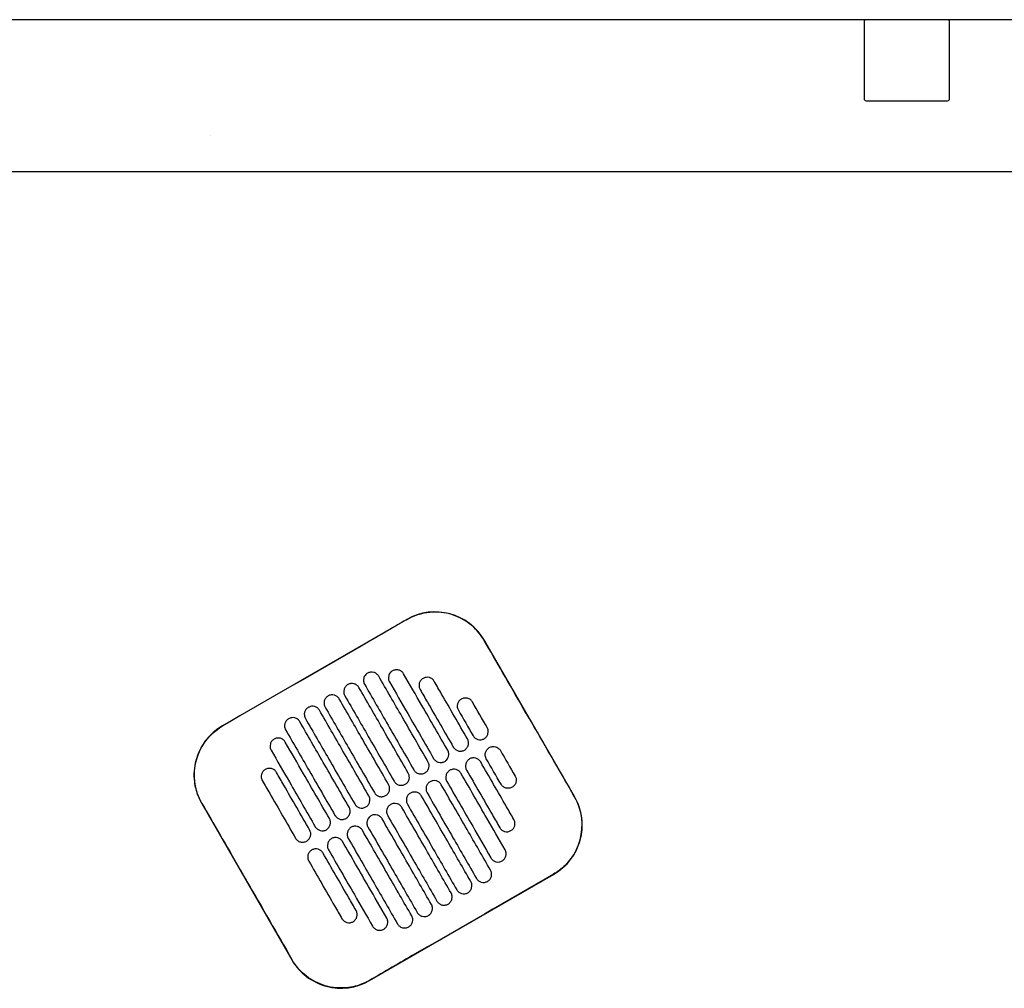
# Model space of a CAD drawing. Header units: metres. Extents: x 15.2 to 54.2, y -39.7 to 1.1.
# Tile 129 of 256: x 36 to 36.5, y -37.3 to -36.8. Entities that reach past the tile are written whole.
import ezdxf

# ---------------------------------------------------------------- set-up
doc = ezdxf.new("R2010")
doc.units = ezdxf.units.M
doc.header["$MEASUREMENT"] = 0
doc.layers.add('2D', color=252, linetype='Continuous')
doc.layers.add('3D_QYOS_PANEL_INTERIOR', color=91, linetype='Continuous')

# ---------------------------------------------------------------- blocks, each defined once
blk = doc.blocks.new('2D_QYOS_600')
for p, q in [((1.66604, 0.00005), (0.77396, 0.00005)), ((1.70904, 0.00005), (1.66604, 0.00005)), ((1.70904, 0.00005), (1.70904, 0.00005)), ((2.36149, 0), (1.70935, 0)), ((1.66504, -0.00095), (1.66504, -0.04165)), ((1.66504, -0.00095), (1.66504, -0.04165)), ((1.71004, -0.04165), (1.71004, -0.00095)), ((1.71004, -0.04165), (1.71004, -0.00095)), ((1.66604, -0.04265), (1.70904, -0.04265)), ((1.70904, -0.04265), (1.70904, -0.04265)), ((0.0795, -0.08), (2.36049, -0.08)), ((1.42396, -0.31597), (1.32693, -0.37192)), ((1.51239, -0.40926), (1.46493, -0.32697)), ((1.31593, -0.4129), (1.3634, -0.49519)), ((1.40437, -0.50619), (1.50139, -0.45024))]:
    blk.add_line(p, q)
for centre, radius, start, end in [((1.66604, -0.00095), 0.001, 90, 180), ((1.66604, -0.00095), 0.001, 90, 180), ((1.70904, -0.00095), 0.001, 0, 90), ((1.70904, -0.00095), 0.001, 0, 90), ((1.66604, -0.04165), 0.001, 180, 270), ((1.66604, -0.04165), 0.001, 180, 270), ((1.70904, -0.04165), 0.001, 270, 0), ((1.70904, -0.04165), 0.001, 270, 0), ((1.43894, -0.34196), 0.03, 29.973, 119.973), ((1.34192, -0.39791), 0.03, 119.973, 209.973), ((1.4864, -0.42425), 0.03, 299.973, 29.973), ((1.38938, -0.48021), 0.03, 209.973, 299.973)]:
    blk.add_arc(centre, radius, start, end)
for points, knots in [([(1.42401, -0.31606), (1.41612, -0.32062), (1.40792, -0.32535), (1.37561, -0.34399), (1.3513, -0.35801), (1.32699, -0.37202)], [-3.18138, -3.18138, -3.18138, -3.18138, -2.673929, -2.673929, -1.133377, -1.133377, -1.133377, -1.133377]), ([(1.46484, -0.32702), (1.46445, -0.32636), (1.46405, -0.32572), (1.46161, -0.32215), (1.4591, -0.3196), (1.45325, -0.31546), (1.44995, -0.31393), (1.4426, -0.31202), (1.43857, -0.3118), (1.43088, -0.31292), (1.42728, -0.31417), (1.42401, -0.31606)], [-8.20809, -8.20809, -8.20809, -8.20809, -7.978943, -7.978943, -6.912231, -6.912231, -5.830065, -5.830065, -4.632711, -4.632711, -3.498654, -3.498654, -3.498654, -3.498654]), ([(1.48856, -0.36818), (1.48762, -0.36655), (1.48668, -0.36493), (1.47773, -0.34941), (1.47117, -0.33801), (1.46484, -0.32702)], [-12.071476, -12.071476, -12.071476, -12.071476, -11.509189, -11.509189, -6.696301, -6.696301, -6.696301, -6.696301]), ([(1.42234, -0.3446), (1.4221, -0.34417), (1.42173, -0.34371), (1.42078, -0.34299), (1.42029, -0.34275), (1.41921, -0.34245), (1.41864, -0.34241), (1.41744, -0.34257), (1.4169, -0.34278), (1.41647, -0.34303)], [-0.5514248, -0.5514248, -0.5514248, -0.5514248, -0.4031161, -0.4031161, -0.2776965, -0.2776965, -0.1471644, -0.1471644, 0, 0, 0, 0]), ([(1.40333, -0.34426), (1.40291, -0.3445), (1.40244, -0.34487), (1.40172, -0.34582), (1.40147, -0.34632), (1.40118, -0.34739), (1.40114, -0.34796), (1.40129, -0.34916), (1.4015, -0.3497), (1.40175, -0.35012)], [-0.5552876, -0.5552876, -0.5552876, -0.5552876, -0.4045446, -0.4045446, -0.2782629, -0.2782629, -0.1472212, -0.1472212, 0, 0, 0, 0]), ([(1.4092, -0.34583), (1.40896, -0.34541), (1.40859, -0.34494), (1.40764, -0.34422), (1.40714, -0.34398), (1.40607, -0.34368), (1.4055, -0.34364), (1.4043, -0.3438), (1.40375, -0.34401), (1.40333, -0.34426)], [-0.5514378, -0.5514378, -0.5514378, -0.5514378, -0.4031217, -0.4031217, -0.2776979, -0.2776979, -0.1471642, -0.1471642, 0, 0, 0, 0]), ([(1.43518, -0.39088), (1.43064, -0.38301), (1.42611, -0.37514), (1.41744, -0.36012), (1.41332, -0.35298), (1.4092, -0.34583)], [0.699452, 0.699452, 0.699452, 0.699452, 3.425292, 3.425292, 5.900643, 5.900643, 5.900643, 5.900643]), ([(1.41647, -0.34303), (1.41605, -0.34327), (1.41558, -0.34364), (1.41486, -0.34459), (1.41462, -0.34509), (1.41432, -0.34616), (1.41428, -0.34673), (1.41443, -0.34792), (1.41465, -0.34847), (1.41489, -0.34889)], [-0.5553003, -0.5553003, -0.5553003, -0.5553003, -0.4045497, -0.4045497, -0.2782639, -0.2782639, -0.1472208, -0.1472208, 0, 0, 0, 0]), ([(1.44558, -0.38489), (1.44104, -0.37702), (1.4365, -0.36915), (1.42876, -0.35572), (1.42555, -0.35016), (1.42234, -0.3446)], [0.699452, 0.699452, 0.699452, 0.699452, 3.42526, 3.42526, 5.350619, 5.350619, 5.350619, 5.350619]), ([(1.43261, -0.34699), (1.43219, -0.34724), (1.43172, -0.3476), (1.431, -0.34856), (1.43076, -0.34906), (1.43046, -0.35013), (1.43042, -0.3507), (1.43057, -0.35189), (1.43079, -0.35244), (1.43103, -0.35286)], [-0.5553353, -0.5553353, -0.5553353, -0.5553353, -0.4045593, -0.4045593, -0.278267, -0.278267, -0.1472205, -0.1472205, 0, 0, 0, 0]), ([(1.43848, -0.34856), (1.43824, -0.34814), (1.43787, -0.34768), (1.43692, -0.34696), (1.43643, -0.34671), (1.43536, -0.34642), (1.43478, -0.34638), (1.43358, -0.34653), (1.43304, -0.34675), (1.43261, -0.34699)], [-0.5513875, -0.5513875, -0.5513875, -0.5513875, -0.4031047, -0.4031047, -0.2776919, -0.2776919, -0.1471638, -0.1471638, 0, 0, 0, 0]), ([(1.39293, -0.35025), (1.39251, -0.3505), (1.39205, -0.35086), (1.39132, -0.35182), (1.39108, -0.35231), (1.39078, -0.35339), (1.39074, -0.35396), (1.3909, -0.35515), (1.39111, -0.35569), (1.39135, -0.35612)], [-0.5552953, -0.5552953, -0.5552953, -0.5552953, -0.4045437, -0.4045437, -0.2782634, -0.2782634, -0.1472215, -0.1472215, 0, 0, 0, 0]), ([(1.3988, -0.35182), (1.39856, -0.3514), (1.39819, -0.35094), (1.39725, -0.35022), (1.39675, -0.34997), (1.39568, -0.34968), (1.3951, -0.34964), (1.39391, -0.34979), (1.39336, -0.35001), (1.39293, -0.35025)], [-0.5514274, -0.5514274, -0.5514274, -0.5514274, -0.4031209, -0.4031209, -0.2776962, -0.2776962, -0.1471634, -0.1471634, 0, 0, 0, 0]), ([(1.42479, -0.39688), (1.42025, -0.38901), (1.41571, -0.38114), (1.40705, -0.36612), (1.40293, -0.35897), (1.3988, -0.35182)], [0.699452, 0.699452, 0.699452, 0.699452, 3.425313, 3.425313, 5.900643, 5.900643, 5.900643, 5.900643]), ([(1.40175, -0.35012), (1.40587, -0.35727), (1.40999, -0.36442), (1.41866, -0.37944), (1.42319, -0.38731), (1.42773, -0.39518)], [0.949973, 0.949973, 0.949973, 0.949973, 3.425307, 3.425307, 6.151164, 6.151164, 6.151164, 6.151164]), ([(1.41489, -0.34889), (1.4181, -0.35445), (1.42131, -0.36001), (1.42905, -0.37344), (1.43359, -0.38131), (1.43813, -0.38918)], [1.499949, 1.499949, 1.499949, 1.499949, 3.425284, 3.425284, 6.151116, 6.151116, 6.151116, 6.151116]), ([(1.45597, -0.37889), (1.45144, -0.37102), (1.4469, -0.36315), (1.44107, -0.35304), (1.43977, -0.3508), (1.43848, -0.34856)], [0.699452, 0.699452, 0.699452, 0.699452, 3.425217, 3.425217, 4.200582, 4.200582, 4.200582, 4.200582]), ([(1.38254, -0.35625), (1.38212, -0.35649), (1.38165, -0.35686), (1.38093, -0.35781), (1.38068, -0.35831), (1.38039, -0.35938), (1.38035, -0.35995), (1.3805, -0.36115), (1.38071, -0.36169), (1.38096, -0.36211)], [-0.5553076, -0.5553076, -0.5553076, -0.5553076, -0.4045445, -0.4045445, -0.2782646, -0.2782646, -0.1472219, -0.1472219, 0, 0, 0, 0]), ([(1.38841, -0.35782), (1.38817, -0.3574), (1.3878, -0.35693), (1.38685, -0.35621), (1.38635, -0.35597), (1.38528, -0.35567), (1.38471, -0.35563), (1.38351, -0.35579), (1.38296, -0.356), (1.38254, -0.35625)], [-0.5514139, -0.5514139, -0.5514139, -0.5514139, -0.4031194, -0.4031194, -0.2776944, -0.2776944, -0.1471626, -0.1471626, 0, 0, 0, 0]), ([(1.41439, -0.40287), (1.40985, -0.395), (1.40532, -0.38713), (1.39665, -0.37211), (1.39253, -0.36497), (1.38841, -0.35782)], [0.699452, 0.699452, 0.699452, 0.699452, 3.425322, 3.425322, 5.900643, 5.900643, 5.900643, 5.900643]), ([(1.39135, -0.35612), (1.39548, -0.36327), (1.3996, -0.37041), (1.40826, -0.38543), (1.4128, -0.3933), (1.41734, -0.40117)], [0.949998, 0.949998, 0.949998, 0.949998, 3.42532, 3.42532, 6.151189, 6.151189, 6.151189, 6.151189]), ([(1.43103, -0.35286), (1.43232, -0.3551), (1.43362, -0.35734), (1.43945, -0.36745), (1.44399, -0.37532), (1.44852, -0.38319)], [2.649916, 2.649916, 2.649916, 2.649916, 3.425249, 3.425249, 6.151046, 6.151046, 6.151046, 6.151046]), ([(1.45275, -0.35789), (1.45233, -0.35813), (1.45186, -0.3585), (1.45114, -0.35946), (1.45089, -0.35995), (1.4506, -0.36102), (1.45056, -0.3616), (1.45071, -0.36279), (1.45093, -0.36333), (1.45117, -0.36376)], [-0.5553938, -0.5553938, -0.5553938, -0.5553938, -0.4045733, -0.4045733, -0.2782728, -0.2782728, -0.147221, -0.147221, 0, 0, 0, 0]), ([(1.45862, -0.35946), (1.45838, -0.35904), (1.45801, -0.35858), (1.45706, -0.35786), (1.45656, -0.35761), (1.45549, -0.35732), (1.45492, -0.35728), (1.45372, -0.35743), (1.45317, -0.35764), (1.45275, -0.35789)], [-0.5513269, -0.5513269, -0.5513269, -0.5513269, -0.4030891, -0.4030891, -0.2776846, -0.2776846, -0.1471626, -0.1471626, 0, 0, 0, 0]), ([(1.37214, -0.36224), (1.37172, -0.36249), (1.37126, -0.36285), (1.37053, -0.36381), (1.37029, -0.3643), (1.36999, -0.36538), (1.36995, -0.36595), (1.37011, -0.36714), (1.37032, -0.36769), (1.37056, -0.36811)], [-0.5553245, -0.5553245, -0.5553245, -0.5553245, -0.4045471, -0.4045471, -0.2782667, -0.2782667, -0.1472226, -0.1472226, 0, 0, 0, 0]), ([(1.37801, -0.36381), (1.37777, -0.36339), (1.3774, -0.36293), (1.37646, -0.36221), (1.37596, -0.36196), (1.37489, -0.36167), (1.37431, -0.36163), (1.37312, -0.36178), (1.37257, -0.362), (1.37214, -0.36224)], [-0.551397, -0.551397, -0.551397, -0.551397, -0.4031173, -0.4031173, -0.2776925, -0.2776925, -0.1471621, -0.1471621, 0, 0, 0, 0]), ([(1.38096, -0.36211), (1.38508, -0.36926), (1.3892, -0.37641), (1.39787, -0.39143), (1.4024, -0.3993), (1.40694, -0.40717)], [0.950001, 0.950001, 0.950001, 0.950001, 3.425322, 3.425322, 6.151192, 6.151192, 6.151192, 6.151192]), ([(1.36175, -0.36824), (1.36133, -0.36848), (1.36086, -0.36885), (1.36014, -0.3698), (1.35989, -0.3703), (1.3596, -0.37137), (1.35956, -0.37194), (1.35971, -0.37314), (1.35992, -0.37368), (1.36017, -0.37411)], [-0.5553462, -0.5553462, -0.5553462, -0.5553462, -0.4045514, -0.4045514, -0.2782696, -0.2782696, -0.1472236, -0.1472236, 0, 0, 0, 0]), ([(1.36762, -0.36981), (1.36738, -0.36939), (1.36701, -0.36892), (1.36606, -0.3682), (1.36556, -0.36796), (1.36449, -0.36766), (1.36392, -0.36762), (1.36272, -0.36778), (1.36217, -0.36799), (1.36175, -0.36824)], [-0.551377, -0.551377, -0.551377, -0.551377, -0.4031143, -0.4031143, -0.2776905, -0.2776905, -0.1471617, -0.1471617, 0, 0, 0, 0]), ([(1.37056, -0.36811), (1.37469, -0.37526), (1.37881, -0.3824), (1.38747, -0.39742), (1.39201, -0.40529), (1.39655, -0.41317)], [0.949982, 0.949982, 0.949982, 0.949982, 3.425312, 3.425312, 6.151173, 6.151173, 6.151173, 6.151173]), ([(1.404, -0.40887), (1.39946, -0.401), (1.39492, -0.39313), (1.38626, -0.37811), (1.38214, -0.37096), (1.37801, -0.36381)], [0.699452, 0.699452, 0.699452, 0.699452, 3.425321, 3.425321, 5.900643, 5.900643, 5.900643, 5.900643]), ([(1.31603, -0.41284), (1.31529, -0.41156), (1.31465, -0.41023), (1.31317, -0.40648), (1.31255, -0.40401), (1.31224, -0.40148), (1.31178, -0.39768), (1.31206, -0.39383), (1.31405, -0.38644), (1.31575, -0.38298), (1.32037, -0.37684), (1.32327, -0.37423), (1.32672, -0.37217), (1.32685, -0.3721), (1.32699, -0.37202)], [17.619777, 17.619777, 17.619777, 17.619777, 18.064718, 18.064718, 18.827754, 18.827754, 18.827754, 19.97637, 19.97637, 21.122539, 21.122539, 22.281306, 22.281306, 22.328075, 22.328075, 22.328075, 22.328075]), ([(1.3936, -0.41486), (1.38906, -0.40699), (1.38452, -0.39912), (1.37586, -0.3841), (1.37174, -0.37696), (1.36762, -0.36981)], [0.699452, 0.699452, 0.699452, 0.699452, 3.425308, 3.425308, 5.900643, 5.900643, 5.900643, 5.900643]), ([(1.46479, -0.37877), (1.46521, -0.37852), (1.46568, -0.37816), (1.4664, -0.3772), (1.46665, -0.3767), (1.46694, -0.37563), (1.46698, -0.37506), (1.46683, -0.37387), (1.46661, -0.37332), (1.46637, -0.3729)], [-0.5554178, -0.5554178, -0.5554178, -0.5554178, -0.4045751, -0.4045751, -0.2782741, -0.2782741, -0.1472211, -0.1472211, 0, 0, 0, 0]), ([(1.35997, -0.38057), (1.35973, -0.38015), (1.35936, -0.37968), (1.35841, -0.37896), (1.35792, -0.37872), (1.35684, -0.37842), (1.35627, -0.37838), (1.35507, -0.37854), (1.35453, -0.37875), (1.3541, -0.379)], [-0.5513421, -0.5513421, -0.5513421, -0.5513421, -0.4031061, -0.4031061, -0.2776864, -0.2776864, -0.147161, -0.147161, 0, 0, 0, 0]), ([(1.36017, -0.37411), (1.36429, -0.38125), (1.36841, -0.3884), (1.37708, -0.40342), (1.38161, -0.41129), (1.38615, -0.41916)], [0.949941, 0.949941, 0.949941, 0.949941, 3.425291, 3.425291, 6.151132, 6.151132, 6.151132, 6.151132]), ([(1.45892, -0.37719), (1.45916, -0.37762), (1.45953, -0.37808), (1.46048, -0.3788), (1.46098, -0.37905), (1.46205, -0.37934), (1.46262, -0.37938), (1.46382, -0.37923), (1.46437, -0.37901), (1.46479, -0.37877)], [-0.5512937, -0.5512937, -0.5512937, -0.5512937, -0.403082, -0.403082, -0.27768, -0.27768, -0.1471612, -0.1471612, 0, 0, 0, 0]), ([(1.3541, -0.379), (1.35368, -0.37924), (1.35321, -0.37961), (1.35249, -0.38056), (1.35224, -0.38106), (1.35195, -0.38213), (1.35191, -0.3827), (1.35206, -0.3839), (1.35228, -0.38444), (1.35252, -0.38486)], [-0.5553798, -0.5553798, -0.5553798, -0.5553798, -0.4045588, -0.4045588, -0.278273, -0.278273, -0.147224, -0.147224, 0, 0, 0, 0]), ([(1.38321, -0.42086), (1.37867, -0.41299), (1.37413, -0.40512), (1.36638, -0.39169), (1.36318, -0.38613), (1.35997, -0.38057)], [0.699452, 0.699452, 0.699452, 0.699452, 3.425284, 3.425284, 5.350619, 5.350619, 5.350619, 5.350619]), ([(1.44852, -0.38319), (1.44877, -0.38361), (1.44913, -0.38408), (1.45008, -0.38479), (1.45058, -0.38504), (1.45165, -0.38533), (1.45223, -0.38538), (1.45342, -0.38522), (1.45397, -0.38501), (1.45439, -0.38476)], [-0.5513071, -0.5513071, -0.5513071, -0.5513071, -0.4030846, -0.4030846, -0.2776802, -0.2776802, -0.1471604, -0.1471604, 0, 0, 0, 0]), ([(1.45439, -0.38476), (1.45482, -0.38452), (1.45528, -0.38415), (1.45601, -0.3832), (1.45625, -0.3827), (1.45655, -0.38163), (1.45659, -0.38105), (1.45643, -0.37986), (1.45622, -0.37932), (1.45597, -0.37889)], [-0.5553983, -0.5553983, -0.5553983, -0.5553983, -0.4045681, -0.4045681, -0.278271, -0.278271, -0.1472202, -0.1472202, 0, 0, 0, 0]), ([(1.46591, -0.38931), (1.46566, -0.38889), (1.46545, -0.38834), (1.4653, -0.38715), (1.46534, -0.38658), (1.46563, -0.38551), (1.46588, -0.38501), (1.4666, -0.38406), (1.46707, -0.38369), (1.46749, -0.38344)], [0, 0, 0, 0, 0.1472222, 0.1472222, 0.2782773, 0.2782773, 0.4045795, 0.4045795, 0.5554397, 0.5554397, 0.5554397, 0.5554397]), ([(1.46749, -0.38344), (1.46791, -0.3832), (1.46846, -0.38298), (1.46966, -0.38283), (1.47023, -0.38287), (1.4713, -0.38317), (1.4718, -0.38341), (1.47275, -0.38413), (1.47311, -0.38459), (1.47336, -0.38502)], [0, 0, 0, 0, 0.1471605, 0.1471605, 0.2776781, 0.2776781, 0.4030803, 0.4030803, 0.5512777, 0.5512777, 0.5512777, 0.5512777]), ([(1.35252, -0.38486), (1.35573, -0.39042), (1.35893, -0.39598), (1.36668, -0.40941), (1.37122, -0.41728), (1.37576, -0.42516)], [1.499901, 1.499901, 1.499901, 1.499901, 3.42526, 3.42526, 6.151068, 6.151068, 6.151068, 6.151068]), ([(1.444, -0.39076), (1.44442, -0.39051), (1.44489, -0.39015), (1.44561, -0.38919), (1.44586, -0.38869), (1.44615, -0.38762), (1.44619, -0.38705), (1.44604, -0.38586), (1.44582, -0.38531), (1.44558, -0.38489)], [-0.5553838, -0.5553838, -0.5553838, -0.5553838, -0.4045626, -0.4045626, -0.2782686, -0.2782686, -0.1472195, -0.1472195, 0, 0, 0, 0]), ([(1.46296, -0.39101), (1.46272, -0.39059), (1.46235, -0.39013), (1.46141, -0.38941), (1.46091, -0.38916), (1.45984, -0.38887), (1.45926, -0.38883), (1.45806, -0.38898), (1.45752, -0.38919), (1.45709, -0.38944)], [-0.5512944, -0.5512944, -0.5512944, -0.5512944, -0.4030833, -0.4030833, -0.2776787, -0.2776787, -0.1471599, -0.1471599, 0, 0, 0, 0]), ([(1.35532, -0.39653), (1.35508, -0.3961), (1.35471, -0.39564), (1.35376, -0.39492), (1.35327, -0.39467), (1.35219, -0.39438), (1.35162, -0.39434), (1.35042, -0.39449), (1.34988, -0.39471), (1.34945, -0.39495)], [-0.5513007, -0.5513007, -0.5513007, -0.5513007, -0.4030941, -0.4030941, -0.2776814, -0.2776814, -0.1471603, -0.1471603, 0, 0, 0, 0]), ([(1.4336, -0.39675), (1.43403, -0.39651), (1.43449, -0.39614), (1.43522, -0.39519), (1.43546, -0.39469), (1.43576, -0.39362), (1.4358, -0.39304), (1.43564, -0.39185), (1.43543, -0.39131), (1.43518, -0.39088)], [-0.5553742, -0.5553742, -0.5553742, -0.5553742, -0.4045587, -0.4045587, -0.278267, -0.278267, -0.1472191, -0.1472191, 0, 0, 0, 0]), ([(1.43813, -0.38918), (1.43837, -0.38961), (1.43874, -0.39007), (1.43969, -0.39079), (1.44018, -0.39104), (1.44126, -0.39133), (1.44183, -0.39137), (1.44303, -0.39122), (1.44357, -0.391), (1.444, -0.39076)], [-0.5513171, -0.5513171, -0.5513171, -0.5513171, -0.4030867, -0.4030867, -0.2776803, -0.2776803, -0.1471597, -0.1471597, 0, 0, 0, 0]), ([(1.45709, -0.38944), (1.45667, -0.38968), (1.4562, -0.39005), (1.45548, -0.39101), (1.45524, -0.3915), (1.45494, -0.39257), (1.4549, -0.39315), (1.45505, -0.39434), (1.45527, -0.39488), (1.45551, -0.39531)], [-0.5554159, -0.5554159, -0.5554159, -0.5554159, -0.4045716, -0.4045716, -0.2782736, -0.2782736, -0.1472211, -0.1472211, 0, 0, 0, 0]), ([(1.48045, -0.42134), (1.47916, -0.4191), (1.47787, -0.41686), (1.47204, -0.40675), (1.4675, -0.39888), (1.46296, -0.39101)], [2.649852, 2.649852, 2.649852, 2.649852, 3.425217, 3.425217, 6.150983, 6.150983, 6.150983, 6.150983]), ([(1.34945, -0.39495), (1.34903, -0.3952), (1.34856, -0.39556), (1.34784, -0.39652), (1.34759, -0.39702), (1.3473, -0.39809), (1.34726, -0.39866), (1.34741, -0.39985), (1.34763, -0.4004), (1.34787, -0.40082)], [-0.5554179, -0.5554179, -0.5554179, -0.5554179, -0.4045683, -0.4045683, -0.2782761, -0.2782761, -0.1472238, -0.1472238, 0, 0, 0, 0]), ([(1.37281, -0.42685), (1.36827, -0.41898), (1.36373, -0.41111), (1.3579, -0.401), (1.35661, -0.39876), (1.35532, -0.39653)], [0.699452, 0.699452, 0.699452, 0.699452, 3.425249, 3.425249, 4.200582, 4.200582, 4.200582, 4.200582]), ([(1.42321, -0.40275), (1.42363, -0.4025), (1.4241, -0.40214), (1.42482, -0.40118), (1.42507, -0.40068), (1.42536, -0.39961), (1.4254, -0.39904), (1.42525, -0.39785), (1.42503, -0.3973), (1.42479, -0.39688)], [-0.5553693, -0.5553693, -0.5553693, -0.5553693, -0.4045566, -0.4045566, -0.2782661, -0.2782661, -0.1472189, -0.1472189, 0, 0, 0, 0]), ([(1.42773, -0.39518), (1.42798, -0.3956), (1.42834, -0.39607), (1.42929, -0.39679), (1.42979, -0.39703), (1.43086, -0.39733), (1.43144, -0.39737), (1.43263, -0.39721), (1.43318, -0.397), (1.4336, -0.39675)], [-0.5513237, -0.5513237, -0.5513237, -0.5513237, -0.4030882, -0.4030882, -0.2776804, -0.2776804, -0.1471592, -0.1471592, 0, 0, 0, 0]), ([(1.4467, -0.39543), (1.44628, -0.39568), (1.44581, -0.39605), (1.44509, -0.397), (1.44484, -0.3975), (1.44455, -0.39857), (1.44451, -0.39914), (1.44466, -0.40033), (1.44487, -0.40088), (1.44512, -0.4013)], [-0.555397, -0.555397, -0.555397, -0.555397, -0.4045652, -0.4045652, -0.2782705, -0.2782705, -0.1472202, -0.1472202, 0, 0, 0, 0]), ([(1.45257, -0.39701), (1.45232, -0.39658), (1.45196, -0.39612), (1.45101, -0.3954), (1.45051, -0.39516), (1.44944, -0.39486), (1.44886, -0.39482), (1.44767, -0.39497), (1.44712, -0.39519), (1.4467, -0.39543)], [-0.5513075, -0.5513075, -0.5513075, -0.5513075, -0.4030857, -0.4030857, -0.2776792, -0.2776792, -0.1471593, -0.1471593, 0, 0, 0, 0]), ([(1.4758, -0.4373), (1.4726, -0.43174), (1.46939, -0.42618), (1.46165, -0.41275), (1.45711, -0.40488), (1.45257, -0.39701)], [1.499901, 1.499901, 1.499901, 1.499901, 3.42526, 3.42526, 6.151068, 6.151068, 6.151068, 6.151068]), ([(1.45551, -0.39531), (1.46005, -0.40318), (1.46459, -0.41105), (1.47042, -0.42116), (1.47171, -0.4234), (1.473, -0.42564)], [0.699452, 0.699452, 0.699452, 0.699452, 3.425249, 3.425249, 4.200582, 4.200582, 4.200582, 4.200582]), ([(1.48111, -0.39845), (1.48135, -0.39888), (1.48157, -0.39942), (1.48172, -0.40061), (1.48168, -0.40119), (1.48138, -0.40226), (1.48114, -0.40276), (1.48042, -0.40371), (1.47995, -0.40408), (1.47953, -0.40432)], [0, 0, 0, 0, 0.147223, 0.147223, 0.2782783, 0.2782783, 0.4045781, 0.4045781, 0.5554474, 0.5554474, 0.5554474, 0.5554474]), ([(1.34787, -0.40082), (1.34916, -0.40306), (1.35045, -0.4053), (1.35629, -0.41541), (1.36082, -0.42328), (1.36536, -0.43115)], [2.649852, 2.649852, 2.649852, 2.649852, 3.425217, 3.425217, 6.150982, 6.150982, 6.150982, 6.150982]), ([(1.41281, -0.40874), (1.41324, -0.4085), (1.4137, -0.40813), (1.41443, -0.40718), (1.41467, -0.40668), (1.41497, -0.40561), (1.41501, -0.40503), (1.41485, -0.40384), (1.41464, -0.4033), (1.41439, -0.40287)], [-0.5553691, -0.5553691, -0.5553691, -0.5553691, -0.4045561, -0.4045561, -0.278266, -0.278266, -0.1472189, -0.1472189, 0, 0, 0, 0]), ([(1.41734, -0.40117), (1.41758, -0.4016), (1.41795, -0.40206), (1.4189, -0.40278), (1.41939, -0.40303), (1.42047, -0.40332), (1.42104, -0.40336), (1.42224, -0.40321), (1.42278, -0.40299), (1.42321, -0.40275)], [-0.551327, -0.551327, -0.551327, -0.551327, -0.403089, -0.403089, -0.2776804, -0.2776804, -0.1471589, -0.1471589, 0, 0, 0, 0]), ([(1.4363, -0.40143), (1.43588, -0.40167), (1.43541, -0.40204), (1.43469, -0.403), (1.43445, -0.40349), (1.43415, -0.40456), (1.43411, -0.40514), (1.43426, -0.40633), (1.43448, -0.40687), (1.43472, -0.4073)], [-0.555383, -0.555383, -0.555383, -0.555383, -0.4045604, -0.4045604, -0.2782682, -0.2782682, -0.1472195, -0.1472195, 0, 0, 0, 0]), ([(1.44217, -0.403), (1.44193, -0.40258), (1.44156, -0.40212), (1.44061, -0.4014), (1.44012, -0.40115), (1.43905, -0.40086), (1.43847, -0.40082), (1.43727, -0.40097), (1.43673, -0.40118), (1.4363, -0.40143)], [-0.5513173, -0.5513173, -0.5513173, -0.5513173, -0.4030875, -0.4030875, -0.2776797, -0.2776797, -0.147159, -0.147159, 0, 0, 0, 0]), ([(1.46816, -0.44806), (1.46404, -0.44091), (1.45991, -0.43376), (1.45125, -0.41874), (1.44671, -0.41087), (1.44217, -0.403)], [0.949941, 0.949941, 0.949941, 0.949941, 3.425292, 3.425292, 6.151132, 6.151132, 6.151132, 6.151132]), ([(1.44512, -0.4013), (1.44966, -0.40917), (1.4542, -0.41704), (1.46194, -0.43047), (1.46515, -0.43603), (1.46835, -0.44159)], [0.699452, 0.699452, 0.699452, 0.699452, 3.425284, 3.425284, 5.350619, 5.350619, 5.350619, 5.350619]), ([(1.47953, -0.40432), (1.4791, -0.40457), (1.47856, -0.40478), (1.47736, -0.40493), (1.47679, -0.40489), (1.47571, -0.4046), (1.47522, -0.40435), (1.47427, -0.40363), (1.4739, -0.40317), (1.47366, -0.40275)], [0, 0, 0, 0, 0.1471602, 0.1471602, 0.2776775, 0.2776775, 0.4030818, 0.4030818, 0.5512681, 0.5512681, 0.5512681, 0.5512681]), ([(1.40242, -0.41474), (1.40284, -0.41449), (1.40331, -0.41413), (1.40403, -0.41317), (1.40428, -0.41267), (1.40457, -0.4116), (1.40461, -0.41103), (1.40446, -0.40984), (1.40424, -0.40929), (1.404, -0.40887)], [-0.5553737, -0.5553737, -0.5553737, -0.5553737, -0.4045574, -0.4045574, -0.2782667, -0.2782667, -0.1472191, -0.1472191, 0, 0, 0, 0]), ([(1.40694, -0.40717), (1.40719, -0.40759), (1.40755, -0.40806), (1.4085, -0.40878), (1.409, -0.40902), (1.41007, -0.40932), (1.41065, -0.40936), (1.41184, -0.4092), (1.41239, -0.40899), (1.41281, -0.40874)], [-0.551327, -0.551327, -0.551327, -0.551327, -0.4030892, -0.4030892, -0.2776802, -0.2776802, -0.1471588, -0.1471588, 0, 0, 0, 0]), ([(1.42591, -0.40742), (1.42548, -0.40767), (1.42502, -0.40804), (1.4243, -0.40899), (1.42405, -0.40949), (1.42376, -0.41056), (1.42372, -0.41113), (1.42387, -0.41232), (1.42408, -0.41287), (1.42433, -0.41329)], [-0.5553737, -0.5553737, -0.5553737, -0.5553737, -0.4045574, -0.4045574, -0.2782667, -0.2782667, -0.1472191, -0.1472191, 0, 0, 0, 0]), ([(1.43178, -0.409), (1.43153, -0.40857), (1.43117, -0.40811), (1.43022, -0.40739), (1.42972, -0.40715), (1.42865, -0.40685), (1.42807, -0.40681), (1.42688, -0.40696), (1.42633, -0.40718), (1.42591, -0.40742)], [-0.5513238, -0.5513238, -0.5513238, -0.5513238, -0.4030887, -0.4030887, -0.27768, -0.27768, -0.1471588, -0.1471588, 0, 0, 0, 0]), ([(1.45776, -0.45405), (1.45364, -0.4469), (1.44952, -0.43976), (1.44086, -0.42474), (1.43632, -0.41687), (1.43178, -0.409)], [0.949982, 0.949982, 0.949982, 0.949982, 3.425312, 3.425312, 6.151173, 6.151173, 6.151173, 6.151173]), ([(1.43472, -0.4073), (1.43926, -0.41517), (1.4438, -0.42304), (1.45246, -0.43806), (1.45659, -0.44521), (1.46071, -0.45235)], [0.699452, 0.699452, 0.699452, 0.699452, 3.425308, 3.425308, 5.900643, 5.900643, 5.900643, 5.900643]), ([(1.5123, -0.40932), (1.51233, -0.40938), (1.51236, -0.40944), (1.51435, -0.41294), (1.5156, -0.41673), (1.51656, -0.42458), (1.51625, -0.42856), (1.51421, -0.43581), (1.51262, -0.43907), (1.50873, -0.44435), (1.50663, -0.44646), (1.50332, -0.44893), (1.50234, -0.44956), (1.50134, -0.45014)], [8.273299, 8.273299, 8.273299, 8.273299, 8.293543, 8.293543, 9.48086, 9.48086, 10.665623, 10.665623, 11.74288, 11.74288, 12.632334, 12.632334, 12.981673, 12.981673, 12.981673, 12.981673]), ([(1.31603, -0.41284), (1.32215, -0.42344), (1.32851, -0.43447), (1.33744, -0.44994), (1.33861, -0.45198), (1.33977, -0.45399)], [-21.78268, -21.78268, -21.78268, -21.78268, -17.142885, -17.142885, -16.423665, -16.423665, -16.423665, -16.423665]), ([(1.39202, -0.42073), (1.39245, -0.42049), (1.39291, -0.42012), (1.39364, -0.41917), (1.39388, -0.41867), (1.39417, -0.4176), (1.39422, -0.41702), (1.39406, -0.41583), (1.39385, -0.41529), (1.3936, -0.41486)], [-0.555383, -0.555383, -0.555383, -0.555383, -0.4045605, -0.4045605, -0.2782682, -0.2782682, -0.1472195, -0.1472195, 0, 0, 0, 0]), ([(1.39655, -0.41317), (1.39679, -0.41359), (1.39716, -0.41405), (1.39811, -0.41477), (1.3986, -0.41502), (1.39968, -0.41531), (1.40025, -0.41535), (1.40145, -0.4152), (1.40199, -0.41498), (1.40242, -0.41474)], [-0.5513238, -0.5513238, -0.5513238, -0.5513238, -0.4030887, -0.4030887, -0.27768, -0.27768, -0.1471588, -0.1471588, 0, 0, 0, 0]), ([(1.41551, -0.41342), (1.41509, -0.41366), (1.41462, -0.41403), (1.4139, -0.41499), (1.41366, -0.41548), (1.41336, -0.41655), (1.41332, -0.41713), (1.41347, -0.41832), (1.41369, -0.41886), (1.41393, -0.41929)], [-0.5553691, -0.5553691, -0.5553691, -0.5553691, -0.4045561, -0.4045561, -0.278266, -0.278266, -0.1472189, -0.1472189, 0, 0, 0, 0]), ([(1.42138, -0.41499), (1.42114, -0.41457), (1.42077, -0.41411), (1.41982, -0.41339), (1.41933, -0.41314), (1.41825, -0.41285), (1.41768, -0.41281), (1.41648, -0.41296), (1.41594, -0.41317), (1.41551, -0.41342)], [-0.551327, -0.551327, -0.551327, -0.551327, -0.4030892, -0.4030892, -0.2776802, -0.2776802, -0.1471588, -0.1471588, 0, 0, 0, 0]), ([(1.44737, -0.46005), (1.44324, -0.4529), (1.43912, -0.44575), (1.43046, -0.43073), (1.42592, -0.42286), (1.42138, -0.41499)], [0.950001, 0.950001, 0.950001, 0.950001, 3.425322, 3.425322, 6.151192, 6.151192, 6.151192, 6.151192]), ([(1.42433, -0.41329), (1.42887, -0.42116), (1.43341, -0.42904), (1.44207, -0.44405), (1.44619, -0.4512), (1.45031, -0.45835)], [0.699452, 0.699452, 0.699452, 0.699452, 3.425321, 3.425321, 5.900643, 5.900643, 5.900643, 5.900643]), ([(1.38615, -0.41916), (1.3864, -0.41958), (1.38676, -0.42005), (1.38771, -0.42077), (1.38821, -0.42101), (1.38928, -0.42131), (1.38986, -0.42135), (1.39105, -0.42119), (1.3916, -0.42098), (1.39202, -0.42073)], [-0.5513173, -0.5513173, -0.5513173, -0.5513173, -0.4030875, -0.4030875, -0.2776797, -0.2776797, -0.147159, -0.147159, 0, 0, 0, 0]), ([(1.40512, -0.41941), (1.40469, -0.41966), (1.40423, -0.42003), (1.40351, -0.42098), (1.40326, -0.42148), (1.40297, -0.42255), (1.40293, -0.42312), (1.40308, -0.42431), (1.40329, -0.42486), (1.40354, -0.42528)], [-0.5553693, -0.5553693, -0.5553693, -0.5553693, -0.4045566, -0.4045566, -0.2782661, -0.2782661, -0.1472189, -0.1472189, 0, 0, 0, 0]), ([(1.41099, -0.42099), (1.41074, -0.42056), (1.41038, -0.4201), (1.40943, -0.41938), (1.40893, -0.41914), (1.40786, -0.41884), (1.40728, -0.4188), (1.40609, -0.41895), (1.40554, -0.41917), (1.40512, -0.41941)], [-0.5513269, -0.5513269, -0.5513269, -0.5513269, -0.403089, -0.403089, -0.2776804, -0.2776804, -0.1471589, -0.1471589, 0, 0, 0, 0]), ([(1.41393, -0.41929), (1.41847, -0.42716), (1.42301, -0.43503), (1.43167, -0.45005), (1.4358, -0.4572), (1.43992, -0.46434)], [0.699452, 0.699452, 0.699452, 0.699452, 3.425322, 3.425322, 5.900643, 5.900643, 5.900643, 5.900643]), ([(1.37576, -0.42516), (1.376, -0.42558), (1.37637, -0.42604), (1.37732, -0.42676), (1.37781, -0.42701), (1.37889, -0.4273), (1.37946, -0.42734), (1.38066, -0.42719), (1.3812, -0.42697), (1.38163, -0.42673)], [-0.5513075, -0.5513075, -0.5513075, -0.5513075, -0.4030857, -0.4030857, -0.2776792, -0.2776792, -0.1471593, -0.1471593, 0, 0, 0, 0]), ([(1.38163, -0.42673), (1.38205, -0.42648), (1.38252, -0.42612), (1.38324, -0.42516), (1.38349, -0.42466), (1.38378, -0.42359), (1.38382, -0.42302), (1.38367, -0.42183), (1.38345, -0.42128), (1.38321, -0.42086)], [-0.5553971, -0.5553971, -0.5553971, -0.5553971, -0.4045652, -0.4045652, -0.2782705, -0.2782705, -0.1472202, -0.1472202, 0, 0, 0, 0]), ([(1.39472, -0.42541), (1.3943, -0.42565), (1.39383, -0.42602), (1.39311, -0.42698), (1.39287, -0.42747), (1.39257, -0.42854), (1.39253, -0.42912), (1.39268, -0.43031), (1.3929, -0.43085), (1.39314, -0.43128)], [-0.5553742, -0.5553742, -0.5553742, -0.5553742, -0.4045587, -0.4045587, -0.278267, -0.278267, -0.1472191, -0.1472191, 0, 0, 0, 0]), ([(1.40059, -0.42698), (1.40035, -0.42656), (1.39998, -0.4261), (1.39903, -0.42538), (1.39854, -0.42513), (1.39746, -0.42484), (1.39689, -0.4248), (1.39569, -0.42495), (1.39515, -0.42516), (1.39472, -0.42541)], [-0.5513236, -0.5513236, -0.5513236, -0.5513236, -0.4030881, -0.4030881, -0.2776804, -0.2776804, -0.1471592, -0.1471592, 0, 0, 0, 0]), ([(1.40354, -0.42528), (1.40808, -0.43315), (1.41262, -0.44103), (1.42128, -0.45604), (1.4254, -0.46319), (1.42952, -0.47034)], [0.699452, 0.699452, 0.699452, 0.699452, 3.425313, 3.425313, 5.900643, 5.900643, 5.900643, 5.900643]), ([(1.43697, -0.46604), (1.43285, -0.45889), (1.42873, -0.45175), (1.42007, -0.43673), (1.41553, -0.42886), (1.41099, -0.42099)], [0.949998, 0.949998, 0.949998, 0.949998, 3.42532, 3.42532, 6.151189, 6.151189, 6.151189, 6.151189]), ([(1.47887, -0.42721), (1.4793, -0.42696), (1.47976, -0.4266), (1.48049, -0.42564), (1.48073, -0.42515), (1.48103, -0.42407), (1.48107, -0.4235), (1.48091, -0.42231), (1.4807, -0.42177), (1.48045, -0.42134)], [-0.555418, -0.555418, -0.555418, -0.555418, -0.4045683, -0.4045683, -0.2782762, -0.2782762, -0.1472238, -0.1472238, 0, 0, 0, 0]), ([(1.37123, -0.43272), (1.37166, -0.43248), (1.37212, -0.43211), (1.37285, -0.43116), (1.37309, -0.43066), (1.37338, -0.42959), (1.37342, -0.42901), (1.37327, -0.42782), (1.37306, -0.42728), (1.37281, -0.42685)], [-0.555416, -0.555416, -0.555416, -0.555416, -0.4045716, -0.4045716, -0.2782736, -0.2782736, -0.1472211, -0.1472211, 0, 0, 0, 0]), ([(1.42658, -0.47204), (1.42245, -0.46489), (1.41833, -0.45774), (1.40967, -0.44272), (1.40513, -0.43485), (1.40059, -0.42698)], [0.949972, 0.949972, 0.949972, 0.949972, 3.425307, 3.425307, 6.151164, 6.151164, 6.151164, 6.151164]), ([(1.473, -0.42564), (1.47325, -0.42606), (1.47361, -0.42652), (1.47456, -0.42724), (1.47506, -0.42749), (1.47613, -0.42778), (1.47671, -0.42782), (1.4779, -0.42767), (1.47845, -0.42745), (1.47887, -0.42721)], [-0.5513007, -0.5513007, -0.5513007, -0.5513007, -0.4030941, -0.4030941, -0.2776814, -0.2776814, -0.1471603, -0.1471603, 0, 0, 0, 0]), ([(1.36536, -0.43115), (1.36561, -0.43157), (1.36597, -0.43204), (1.36692, -0.43276), (1.36742, -0.433), (1.36849, -0.4333), (1.36907, -0.43334), (1.37026, -0.43318), (1.37081, -0.43297), (1.37123, -0.43272)], [-0.5512944, -0.5512944, -0.5512944, -0.5512944, -0.4030833, -0.4030833, -0.2776787, -0.2776787, -0.1471599, -0.1471599, 0, 0, 0, 0]), ([(1.38433, -0.43141), (1.3839, -0.43165), (1.38344, -0.43202), (1.38271, -0.43297), (1.38247, -0.43347), (1.38218, -0.43454), (1.38214, -0.43511), (1.38229, -0.4363), (1.3825, -0.43685), (1.38275, -0.43727)], [-0.5553839, -0.5553839, -0.5553839, -0.5553839, -0.4045626, -0.4045626, -0.2782686, -0.2782686, -0.1472195, -0.1472195, 0, 0, 0, 0]), ([(1.3902, -0.43298), (1.38995, -0.43255), (1.38959, -0.43209), (1.38864, -0.43137), (1.38814, -0.43113), (1.38707, -0.43083), (1.38649, -0.43079), (1.3853, -0.43094), (1.38475, -0.43116), (1.38433, -0.43141)], [-0.551317, -0.551317, -0.551317, -0.551317, -0.4030867, -0.4030867, -0.2776803, -0.2776803, -0.1471597, -0.1471597, 0, 0, 0, 0]), ([(1.41343, -0.47327), (1.41023, -0.46771), (1.40702, -0.46215), (1.39928, -0.44872), (1.39474, -0.44085), (1.3902, -0.43298)], [1.499949, 1.499949, 1.499949, 1.499949, 3.425284, 3.425284, 6.151116, 6.151116, 6.151116, 6.151116]), ([(1.39314, -0.43128), (1.39768, -0.43915), (1.40222, -0.44702), (1.41088, -0.46204), (1.415, -0.46919), (1.41913, -0.47633)], [0.699452, 0.699452, 0.699452, 0.699452, 3.425292, 3.425292, 5.900643, 5.900643, 5.900643, 5.900643]), ([(1.37393, -0.4374), (1.37351, -0.43764), (1.37304, -0.43801), (1.37232, -0.43897), (1.37207, -0.43946), (1.37178, -0.44053), (1.37174, -0.44111), (1.37189, -0.4423), (1.37211, -0.44284), (1.37235, -0.44327)], [-0.5553984, -0.5553984, -0.5553984, -0.5553984, -0.4045681, -0.4045681, -0.278271, -0.278271, -0.1472202, -0.1472202, 0, 0, 0, 0]), ([(1.3798, -0.43897), (1.37956, -0.43855), (1.37919, -0.43809), (1.37824, -0.43737), (1.37775, -0.43712), (1.37667, -0.43683), (1.3761, -0.43679), (1.3749, -0.43694), (1.37436, -0.43716), (1.37393, -0.4374)], [-0.551307, -0.551307, -0.551307, -0.551307, -0.4030846, -0.4030846, -0.2776802, -0.2776802, -0.1471604, -0.1471604, 0, 0, 0, 0]), ([(1.39729, -0.4693), (1.396, -0.46706), (1.39471, -0.46482), (1.38888, -0.45471), (1.38434, -0.44684), (1.3798, -0.43897)], [2.649916, 2.649916, 2.649916, 2.649916, 3.425249, 3.425249, 6.151046, 6.151046, 6.151046, 6.151046]), ([(1.38275, -0.43727), (1.38729, -0.44514), (1.39183, -0.45302), (1.39957, -0.46645), (1.40278, -0.472), (1.40598, -0.47756)], [0.699452, 0.699452, 0.699452, 0.699452, 3.42526, 3.42526, 5.350619, 5.350619, 5.350619, 5.350619]), ([(1.47423, -0.44317), (1.47465, -0.44292), (1.47511, -0.44255), (1.47584, -0.4416), (1.47608, -0.4411), (1.47638, -0.44003), (1.47642, -0.43946), (1.47626, -0.43827), (1.47605, -0.43772), (1.4758, -0.4373)], [-0.55538, -0.55538, -0.55538, -0.55538, -0.4045589, -0.4045589, -0.278273, -0.278273, -0.147224, -0.147224, 0, 0, 0, 0]), ([(1.37235, -0.44327), (1.37689, -0.45114), (1.38143, -0.45901), (1.38726, -0.46912), (1.38855, -0.47136), (1.38984, -0.4736)], [0.699452, 0.699452, 0.699452, 0.699452, 3.425217, 3.425217, 4.200582, 4.200582, 4.200582, 4.200582]), ([(1.46835, -0.44159), (1.4686, -0.44202), (1.46896, -0.44248), (1.46991, -0.4432), (1.47041, -0.44344), (1.47148, -0.44374), (1.47206, -0.44378), (1.47325, -0.44363), (1.4738, -0.44341), (1.47423, -0.44317)], [-0.551342, -0.551342, -0.551342, -0.551342, -0.4031061, -0.4031061, -0.2776864, -0.2776864, -0.147161, -0.147161, 0, 0, 0, 0]), ([(1.50134, -0.45014), (1.47703, -0.46415), (1.45272, -0.47817), (1.42038, -0.49683), (1.41235, -0.50146), (1.40432, -0.5061)], [1.133412, 1.133412, 1.133412, 1.133412, 2.681586, 2.681586, 3.193366, 3.193366, 3.193366, 3.193366]), ([(1.46658, -0.45392), (1.467, -0.45368), (1.46747, -0.45331), (1.46819, -0.45236), (1.46843, -0.45186), (1.46873, -0.45079), (1.46877, -0.45022), (1.46862, -0.44903), (1.4684, -0.44848), (1.46816, -0.44806)], [-0.5553464, -0.5553464, -0.5553464, -0.5553464, -0.4045515, -0.4045515, -0.2782697, -0.2782697, -0.1472236, -0.1472236, 0, 0, 0, 0]), ([(1.45618, -0.45992), (1.45661, -0.45968), (1.45707, -0.45931), (1.45779, -0.45835), (1.45804, -0.45786), (1.45833, -0.45679), (1.45837, -0.45621), (1.45822, -0.45502), (1.45801, -0.45448), (1.45776, -0.45405)], [-0.5553248, -0.5553248, -0.5553248, -0.5553248, -0.4045472, -0.4045472, -0.2782668, -0.2782668, -0.1472227, -0.1472227, 0, 0, 0, 0]), ([(1.46071, -0.45235), (1.46095, -0.45278), (1.46132, -0.45324), (1.46227, -0.45396), (1.46276, -0.4542), (1.46384, -0.4545), (1.46441, -0.45454), (1.46561, -0.45439), (1.46615, -0.45417), (1.46658, -0.45392)], [-0.5513769, -0.5513769, -0.5513769, -0.5513769, -0.4031143, -0.4031143, -0.2776905, -0.2776905, -0.1471617, -0.1471617, 0, 0, 0, 0]), ([(1.44579, -0.46592), (1.44621, -0.46567), (1.44668, -0.4653), (1.4474, -0.46435), (1.44764, -0.46385), (1.44794, -0.46278), (1.44798, -0.46221), (1.44783, -0.46102), (1.44761, -0.46047), (1.44737, -0.46005)], [-0.5553078, -0.5553078, -0.5553078, -0.5553078, -0.4045446, -0.4045446, -0.2782647, -0.2782647, -0.147222, -0.147222, 0, 0, 0, 0]), ([(1.45031, -0.45835), (1.45056, -0.45877), (1.45092, -0.45923), (1.45187, -0.45995), (1.45237, -0.4602), (1.45344, -0.46049), (1.45402, -0.46053), (1.45521, -0.46038), (1.45576, -0.46017), (1.45618, -0.45992)], [-0.5513969, -0.5513969, -0.5513969, -0.5513969, -0.4031172, -0.4031172, -0.2776925, -0.2776925, -0.1471621, -0.1471621, 0, 0, 0, 0]), ([(1.43539, -0.47191), (1.43581, -0.47167), (1.43628, -0.4713), (1.437, -0.47034), (1.43725, -0.46985), (1.43754, -0.46878), (1.43758, -0.4682), (1.43743, -0.46701), (1.43722, -0.46647), (1.43697, -0.46604)], [-0.5552955, -0.5552955, -0.5552955, -0.5552955, -0.4045438, -0.4045438, -0.2782634, -0.2782634, -0.1472215, -0.1472215, 0, 0, 0, 0]), ([(1.43992, -0.46434), (1.44016, -0.46477), (1.44053, -0.46523), (1.44148, -0.46595), (1.44197, -0.46619), (1.44304, -0.46649), (1.44362, -0.46653), (1.44482, -0.46638), (1.44536, -0.46616), (1.44579, -0.46592)], [-0.5514137, -0.5514137, -0.5514137, -0.5514137, -0.4031194, -0.4031194, -0.2776944, -0.2776944, -0.1471627, -0.1471627, 0, 0, 0, 0]), ([(1.39571, -0.47517), (1.39614, -0.47493), (1.3966, -0.47456), (1.39733, -0.4736), (1.39757, -0.47311), (1.39786, -0.47204), (1.3979, -0.47146), (1.39775, -0.47027), (1.39754, -0.46973), (1.39729, -0.4693)], [-0.5553355, -0.5553355, -0.5553355, -0.5553355, -0.4045594, -0.4045594, -0.278267, -0.278267, -0.1472206, -0.1472206, 0, 0, 0, 0]), ([(1.425, -0.47791), (1.42542, -0.47766), (1.42589, -0.47729), (1.42661, -0.47634), (1.42685, -0.47584), (1.42715, -0.47477), (1.42719, -0.4742), (1.42704, -0.47301), (1.42682, -0.47246), (1.42658, -0.47204)], [-0.5552879, -0.5552879, -0.5552879, -0.5552879, -0.4045447, -0.4045447, -0.2782629, -0.2782629, -0.1472212, -0.1472212, 0, 0, 0, 0]), ([(1.42952, -0.47034), (1.42977, -0.47076), (1.43013, -0.47122), (1.43108, -0.47194), (1.43158, -0.47219), (1.43265, -0.47248), (1.43323, -0.47252), (1.43442, -0.47237), (1.43497, -0.47216), (1.43539, -0.47191)], [-0.5514273, -0.5514273, -0.5514273, -0.5514273, -0.4031209, -0.4031209, -0.2776962, -0.2776962, -0.1471634, -0.1471634, 0, 0, 0, 0]), ([(1.38984, -0.4736), (1.39009, -0.47402), (1.39045, -0.47448), (1.3914, -0.4752), (1.3919, -0.47545), (1.39297, -0.47574), (1.39355, -0.47578), (1.39474, -0.47563), (1.39529, -0.47541), (1.39571, -0.47517)], [-0.5513873, -0.5513873, -0.5513873, -0.5513873, -0.4031046, -0.4031046, -0.2776919, -0.2776919, -0.1471638, -0.1471638, 0, 0, 0, 0]), ([(1.41185, -0.47914), (1.41228, -0.47889), (1.41274, -0.47852), (1.41347, -0.47757), (1.41371, -0.47707), (1.41401, -0.476), (1.41405, -0.47543), (1.41389, -0.47424), (1.41368, -0.47369), (1.41343, -0.47327)], [-0.5553006, -0.5553006, -0.5553006, -0.5553006, -0.4045498, -0.4045498, -0.2782639, -0.2782639, -0.1472208, -0.1472208, 0, 0, 0, 0]), ([(1.41913, -0.47633), (1.41937, -0.47676), (1.41974, -0.47722), (1.42069, -0.47794), (1.42118, -0.47818), (1.42225, -0.47848), (1.42283, -0.47852), (1.42403, -0.47837), (1.42457, -0.47815), (1.425, -0.47791)], [-0.5514376, -0.5514376, -0.5514376, -0.5514376, -0.4031217, -0.4031217, -0.2776979, -0.2776979, -0.1471642, -0.1471642, 0, 0, 0, 0]), ([(1.40598, -0.47756), (1.40623, -0.47799), (1.40659, -0.47845), (1.40754, -0.47917), (1.40804, -0.47941), (1.40911, -0.47971), (1.40969, -0.47975), (1.41088, -0.4796), (1.41143, -0.47938), (1.41185, -0.47914)], [-0.5514247, -0.5514247, -0.5514247, -0.5514247, -0.4031161, -0.4031161, -0.2776965, -0.2776965, -0.1471644, -0.1471644, 0, 0, 0, 0]), ([(1.40432, -0.5061), (1.40293, -0.5069), (1.40147, -0.50759), (1.39713, -0.50924), (1.39413, -0.50988), (1.38722, -0.51027), (1.38334, -0.50974), (1.37616, -0.50727), (1.37291, -0.50543), (1.36745, -0.5008), (1.36521, -0.49813), (1.36349, -0.49514)], [12.978915, 12.978915, 12.978915, 12.978915, 13.461173, 13.461173, 14.374287, 14.374287, 15.53872, 15.53872, 16.650066, 16.650066, 17.687358, 17.687358, 17.687358, 17.687358])]:
    blk.add_open_spline(points, degree=3, knots=knots)
for points in [[(1.46637, -0.3729), (1.46379, -0.36842), (1.4612, -0.36394), (1.45862, -0.35946)], [(1.45117, -0.36376), (1.45375, -0.36824), (1.45634, -0.37272), (1.45892, -0.37719)], [(1.48856, -0.36818), (1.49647, -0.38189), (1.50438, -0.39561), (1.5123, -0.40932)], [(1.47336, -0.38502), (1.47594, -0.3895), (1.47852, -0.39397), (1.48111, -0.39845)], [(1.47366, -0.40275), (1.47107, -0.39827), (1.46849, -0.39379), (1.46591, -0.38931)], [(1.33977, -0.45399), (1.34768, -0.4677), (1.35559, -0.48142), (1.36349, -0.49514)]]:
    blk.add_open_spline(points, degree=3)
blk = doc.blocks.new('3D_QYOS_200_PANEL_INTERNO_ELECTRIFICADO_POWER_FRAME_INFERIOR_V4')
at = {"elevation": 0.0693}
blk.add_lwpolyline([(0.52972, -0.019), (0.52972, -0.019), (0.52972, -0.019), (0.52972, -0.019)], close=True, dxfattribs=at)
blk = doc.blocks.new('953f7de9-fa90-4c60-b131-0dbf99bc4d1a')
at = {"layer": '2D'}
blk.add_blockref('2D_QYOS_600', (-1.22, 1.42932), dxfattribs=at)
at = {"layer": '3D_QYOS_PANEL_INTERIOR'}
blk.add_blockref('3D_QYOS_200_PANEL_INTERNO_ELECTRIFICADO_POWER_FRAME_INFERIOR_V4', (-0.42896, 1.38714, 1.11898), dxfattribs=at)

msp = doc.modelspace()

# ---------------------------------------------------------------- block references
msp.add_blockref('953f7de9-fa90-4c60-b131-0dbf99bc4d1a', (35.98244, -38.22609))

doc.saveas('drawing.dxf')
